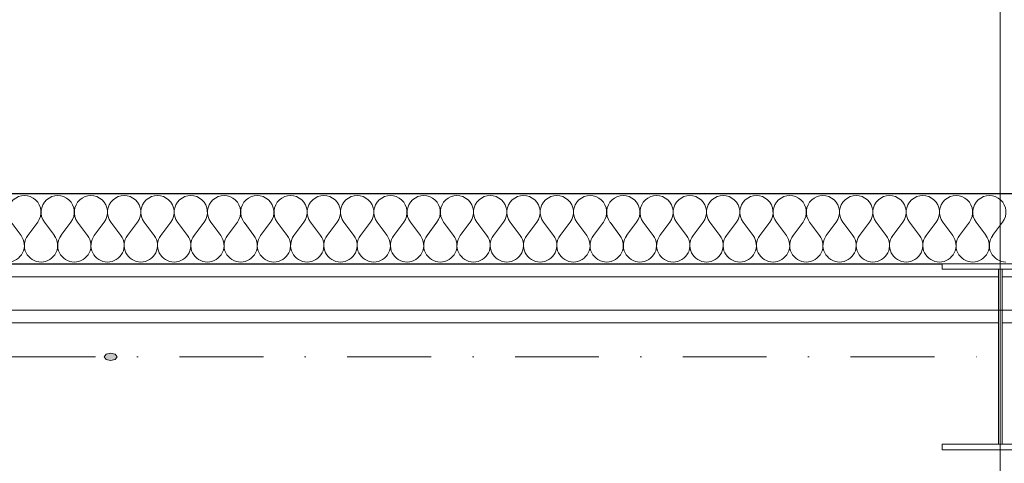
# Model space of a CAD drawing. Header units: millimetres. Extents: x -12989 to 357906, y -50379 to 30884.
# Tile 217 of 256: x 9811 to 11925, y 14421 to 15374. Entities that reach past the tile are written whole.
import ezdxf
from ezdxf.enums import TextEntityAlignment as Align

# ---------------------------------------------------------------- set-up
doc = ezdxf.new("R2010")
doc.units = ezdxf.units.MM
doc.header["$MEASUREMENT"] = 0
for name, pattern in [('Kropki i Kreski', [360, 180, -90, 0, -90]), ('Przerywana długa', [390, 250, -140]), ('Wipeout_Contour', [1000, 0, -1000])]:
    doc.linetypes.add(name, pattern=pattern)
for name, color, linetype in [('A__STROPY', 7, 'Continuous'), ('AS_Belki.Import IFC', 7, 'Continuous'), ('AS_Blachy.Import IFC', 7, 'Continuous'), ('Nowe_A__SCIANY', 7, 'Continuous'), ('Nowe_A__STROPY', 7, 'Continuous'), ('Nowe_A_OZN_STREFY', 7, 'Continuous'), ('Nowe_A_WYM_ZEWNETRZNE', 7, 'Continuous'), ('Nowe_Warstwa IFC.Import IFC', 7, 'Continuous')]:
    doc.layers.add(name, color=color, linetype=linetype)
for name, color, linetype, lineweight in [('A__STROPY_Nr_pióra__89', 7, 'Continuous', 13), ('AS_Belki.Import IFC_Nr_pióra__1', 7, 'Continuous', 13), ('AS_Belki.Import IFC_Nr_pióra__69', 7, 'Continuous', 13), ('AS_Belki.Import IFC_Nr_pióra__90', 7, 'Continuous', 13), ('AS_Blachy.Import IFC_Nr_pióra__4', 7, 'Continuous', 13), ('Nowe_A__SCIANY_Nr_pióra__27', 7, 'Continuous', 25), ('Nowe_A__STROPY_Nr_pióra__89', 7, 'Continuous', 13), ('Nowe_A_WYM_ZEWNETRZNE_Nr_pióra__1', 7, 'Continuous', 13), ('Nowe_A_WYM_ZEWNETRZNE_Nr_pióra__45', 7, 'Continuous', 15), ('Nowe_A_WYM_ZEWNETRZNE_Nr_pióra__85', 7, 'Continuous', 13), ('Nowe_Warstwa IFC.Import IFC_Nr_pióra__1', 7, 'Continuous', 13), ('Nowe_Warstwa IFC.Import IFC_Nr_pióra__4', 7, 'Continuous', 13)]:
    doc.layers.add(name, color=color, linetype=linetype, lineweight=lineweight)
doc.layers.add('Nowe_A__SCIANY_Nr_pióra__174', color=7, linetype='Continuous', lineweight=5, true_color=0x6a6a6a)
doc.styles.add('STYL_AUTOMATYCZNY_2', font='arial.ttf')
doc.styles.add('STYL_AUTOMATYCZNY_3', font='arial.ttf')
doc.dimstyles.new('STYL_AUTOMATYCZNY__1', dxfattribs={"dimtxt": 139.999998, "dimasz": 71.25, "dimexe": 0.18, "dimexo": 0.0625, "dimgap": 0, "dimtad": 1, "dimtih": 1, "dimtoh": 1, "dimdec": 0, "dimlfac": 0.1, "dimzin": 0, "dimdsep": 46, "dimtxsty": 'STYL_AUTOMATYCZNY_3', "dimblk": 'ARROWHEAD_6', "dimblk1": 'ARROWHEAD_6', "dimblk2": 'ARROWHEAD_6', "dimcen": 0.09, "dimse1": 1, "dimse2": 1, "dimclrd": 7, "dimclre": 7, "dimclrt": 7, "dimadec": 0, "dimazin": 0, "dimtfac": 1, "dimtdec": 4, "dimtmove": 0, "dimatfit": 3, "dimfxl": 0, "dimtolj": 1, "dimtzin": 0, "dimarcsym": 0})
doc.dimstyles.new('STYL_AUTOMATYCZNY__2', dxfattribs={"dimtxt": 139.999998, "dimasz": 71.25, "dimexe": 0.18, "dimexo": 0.0625, "dimgap": 0, "dimtad": 1, "dimdec": 0, "dimlfac": 0.1, "dimzin": 0, "dimdsep": 46, "dimtxsty": 'STYL_AUTOMATYCZNY_3', "dimblk": 'ARROWHEAD_6', "dimblk1": 'ARROWHEAD_6', "dimblk2": 'ARROWHEAD_6', "dimcen": 0.09, "dimse1": 1, "dimse2": 1, "dimclrd": 7, "dimclre": 7, "dimclrt": 7, "dimadec": 0, "dimazin": 0, "dimtfac": 1, "dimtdec": 4, "dimtmove": 0, "dimatfit": 3, "dimfxl": 0, "dimtolj": 1, "dimtzin": 0, "dimarcsym": 0})

# ---------------------------------------------------------------- blocks, each defined once
blk = doc.blocks.new('Strop_1_1', base_point=(-12989.3, -15342.7))
at = {"layer": 'Nowe_A__STROPY_Nr_pióra__89', "color": 7, "linetype": 'Continuous', "lineweight": 13, "flags": 128}
blk.add_lwpolyline([(-322, 14822), (36322, 14822), (36322, 178), (-322, 178)], close=True, dxfattribs=at)
blk = doc.blocks.new('Strop_2_1', base_point=(-220, 283.1))
at = {"layer": 'A__STROPY_Nr_pióra__89', "color": 7, "linetype": 'Continuous', "lineweight": 13, "flags": 128}
blk.add_lwpolyline([(-220, 283.1), (36170, 283.1), (36170, 14723.1), (-220, 14723.1)], close=True, dxfattribs=at)
blk = doc.blocks.new('*X43')
at = {"layer": 'Nowe_A__SCIANY_Nr_pióra__174', "color": 251, "linetype": 'Continuous', "lineweight": 5, "true_color": 0x6a6a6a}
for p, q in [((9792.9, 14939.3), (9814.3, 14910.7)), ((9850, 14939.3), (9828.6, 14910.7)), ((9864.3, 14939.3), (9885.7, 14910.7)), ((9921.4, 14939.3), (9900, 14910.7)), ((9935.7, 14939.3), (9957.1, 14910.7)), ((9992.9, 14939.3), (9971.4, 14910.7)), ((10007.1, 14939.3), (10028.6, 14910.7)), ((10064.3, 14939.3), (10042.9, 14910.7)), ((10078.6, 14939.3), (10100, 14910.7)), ((10135.7, 14939.3), (10114.3, 14910.7)), ((10150, 14939.3), (10171.4, 14910.7)), ((10207.1, 14939.3), (10185.7, 14910.7)), ((10221.4, 14939.3), (10242.9, 14910.7)), ((10278.6, 14939.3), (10257.1, 14910.7)), ((10292.9, 14939.3), (10314.3, 14910.7)), ((10350, 14939.3), (10328.6, 14910.7)), ((10364.3, 14939.3), (10385.7, 14910.7)), ((10421.4, 14939.3), (10400, 14910.7)), ((10435.7, 14939.3), (10457.1, 14910.7)), ((10492.9, 14939.3), (10471.4, 14910.7)), ((10507.1, 14939.3), (10528.6, 14910.7)), ((10564.3, 14939.3), (10542.9, 14910.7)), ((10578.6, 14939.3), (10600, 14910.7)), ((10635.7, 14939.3), (10614.3, 14910.7)), ((10650, 14939.3), (10671.4, 14910.7)), ((10707.1, 14939.3), (10685.7, 14910.7)), ((10721.4, 14939.3), (10742.9, 14910.7)), ((10778.6, 14939.3), (10757.1, 14910.7)), ((10792.9, 14939.3), (10814.3, 14910.7)), ((10850, 14939.3), (10828.6, 14910.7)), ((10864.3, 14939.3), (10885.7, 14910.7)), ((10921.4, 14939.3), (10900, 14910.7)), ((10935.7, 14939.3), (10957.1, 14910.7)), ((10992.9, 14939.3), (10971.4, 14910.7)), ((11007.1, 14939.3), (11028.6, 14910.7)), ((11064.3, 14939.3), (11042.9, 14910.7)), ((11078.6, 14939.3), (11100, 14910.7)), ((11135.7, 14939.3), (11114.3, 14910.7)), ((11150, 14939.3), (11171.4, 14910.7)), ((11207.1, 14939.3), (11185.7, 14910.7)), ((11221.4, 14939.3), (11242.9, 14910.7)), ((11278.6, 14939.3), (11257.1, 14910.7)), ((11292.9, 14939.3), (11314.3, 14910.7)), ((11350, 14939.3), (11328.6, 14910.7)), ((11364.3, 14939.3), (11385.7, 14910.7)), ((11421.4, 14939.3), (11400, 14910.7)), ((11435.7, 14939.3), (11457.1, 14910.7)), ((11492.9, 14939.3), (11471.4, 14910.7)), ((11507.1, 14939.3), (11528.6, 14910.7)), ((11564.3, 14939.3), (11542.9, 14910.7)), ((11578.6, 14939.3), (11600, 14910.7)), ((11635.7, 14939.3), (11614.3, 14910.7)), ((11650, 14939.3), (11671.4, 14910.7)), ((11707.1, 14939.3), (11685.7, 14910.7)), ((11721.4, 14939.3), (11742.9, 14910.7)), ((11778.6, 14939.3), (11757.1, 14910.7)), ((11792.9, 14939.3), (11814.3, 14910.7)), ((11850, 14939.3), (11828.6, 14910.7)), ((11864.3, 14939.3), (11885.7, 14910.7)), ((11921.4, 14939.3), (11900, 14910.7))]:
    blk.add_line(p, q, dxfattribs=at)
for centre, start, end in [((9821.4, 14960.7), 323.1301, 216.8699), ((9892.9, 14960.7), 323.1301, 216.8699), ((9964.3, 14960.7), 323.1301, 216.8699), ((10035.7, 14960.7), 323.1301, 216.8699), ((10107.1, 14960.7), 323.1301, 216.8699), ((10178.6, 14960.7), 323.1301, 216.8699), ((10250, 14960.7), 323.1301, 216.8699), ((10321.4, 14960.7), 323.1301, 216.8699), ((10392.9, 14960.7), 323.1301, 216.8699), ((10464.3, 14960.7), 323.1301, 216.8699), ((10535.7, 14960.7), 323.1301, 216.8699), ((10607.1, 14960.7), 323.1301, 216.8699), ((10678.6, 14960.7), 323.1301, 216.8699), ((10750, 14960.7), 323.1301, 216.8699), ((10821.4, 14960.7), 323.1301, 216.8699), ((10892.9, 14960.7), 323.1301, 216.8699), ((10964.3, 14960.7), 323.1301, 216.8699), ((11035.7, 14960.7), 323.1301, 216.8699), ((11107.1, 14960.7), 323.1301, 216.8699), ((11178.6, 14960.7), 323.1301, 216.8699), ((11250, 14960.7), 323.1301, 216.8699), ((11321.4, 14960.7), 323.1301, 216.8699), ((11392.9, 14960.7), 323.1301, 216.8699), ((11464.3, 14960.7), 323.1301, 216.8699), ((11535.7, 14960.7), 323.1301, 216.8699), ((11607.1, 14960.7), 323.1301, 216.8699), ((11678.6, 14960.7), 323.1301, 216.8699), ((11750, 14960.7), 323.1301, 216.8699), ((11821.4, 14960.7), 323.1301, 216.8699), ((11892.9, 14960.7), 323.1301, 216.8699), ((9785.7, 14889.3), 270, 36.8699), ((9857.1, 14889.3), 143.1301, 270), ((9857.1, 14889.3), 270, 36.8699), ((9928.6, 14889.3), 143.1301, 270), ((9928.6, 14889.3), 270, 36.8699), ((10000, 14889.3), 143.1301, 270), ((10000, 14889.3), 270, 36.8699), ((10071.4, 14889.3), 143.1301, 270), ((10071.4, 14889.3), 270, 36.8699), ((10142.9, 14889.3), 143.1301, 270), ((10142.9, 14889.3), 270, 36.8699), ((10214.3, 14889.3), 143.1301, 270), ((10214.3, 14889.3), 270, 36.8699), ((10285.7, 14889.3), 143.1301, 270), ((10285.7, 14889.3), 270, 36.8699), ((10357.1, 14889.3), 143.1301, 270), ((10357.1, 14889.3), 270, 36.8699), ((10428.6, 14889.3), 143.1301, 270), ((10428.6, 14889.3), 270, 36.8699), ((10500, 14889.3), 143.1301, 270), ((10500, 14889.3), 270, 36.8699), ((10571.4, 14889.3), 143.1301, 270), ((10571.4, 14889.3), 270, 36.8699), ((10642.9, 14889.3), 143.1301, 270), ((10642.9, 14889.3), 270, 36.8699), ((10714.3, 14889.3), 143.1301, 270), ((10714.3, 14889.3), 270, 36.8699), ((10785.7, 14889.3), 143.1301, 270), ((10785.7, 14889.3), 270, 36.8699), ((10857.1, 14889.3), 143.1301, 270), ((10857.1, 14889.3), 270, 36.8699), ((10928.6, 14889.3), 143.1301, 270), ((10928.6, 14889.3), 270, 36.8699), ((11000, 14889.3), 143.1301, 270), ((11000, 14889.3), 270, 36.8699), ((11071.4, 14889.3), 143.1301, 270), ((11071.4, 14889.3), 270, 36.8699), ((11142.9, 14889.3), 143.1301, 270), ((11142.9, 14889.3), 270, 36.8699), ((11214.3, 14889.3), 143.1301, 270), ((11214.3, 14889.3), 270, 36.8699), ((11285.7, 14889.3), 143.1301, 270), ((11285.7, 14889.3), 270, 36.8699), ((11357.1, 14889.3), 143.1301, 270), ((11357.1, 14889.3), 270, 36.8699), ((11428.6, 14889.3), 143.1301, 270), ((11428.6, 14889.3), 270, 36.8699), ((11500, 14889.3), 143.1301, 270), ((11500, 14889.3), 270, 36.8699), ((11571.4, 14889.3), 143.1301, 270), ((11571.4, 14889.3), 270, 36.8699), ((11642.9, 14889.3), 143.1301, 270), ((11642.9, 14889.3), 270, 36.8699), ((11714.3, 14889.3), 143.1301, 270), ((11714.3, 14889.3), 270, 36.8699), ((11785.7, 14889.3), 143.1301, 270), ((11785.7, 14889.3), 270, 36.8699), ((11857.1, 14889.3), 143.1301, 270), ((11857.1, 14889.3), 270, 36.8699), ((11928.6, 14889.3), 143.1301, 270)]:
    blk.add_arc(centre, 35.7, start, end, dxfattribs=at)
blk = doc.blocks.new('Ściana_3_1', base_point=(36350, 14850))
at = {"color": 254, "linetype": 'Wipeout_Contour', "lineweight": 0, "ltscale": 72872.97882}
blk.add_wipeout([(-350, 14850), (15486, 14850), (15486, 15000), (-350, 15000)], dxfattribs=at).dxf.layer = 'Nowe_A__SCIANY'
at = {"layer": 'Nowe_A__SCIANY_Nr_pióra__27', "color": 7, "linetype": 'Continuous', "lineweight": 25, "flags": 128}
for points in [[(15486, 15000), (-500, 15000)], [(-350, 14850), (15486, 14850)]]:
    blk.add_lwpolyline(points, dxfattribs=at)
at = {"layer": 'Nowe_A__SCIANY', "color": 7, "lineweight": 25}
blk.add_blockref('*X43', (0, 0), dxfattribs=at)
blk = doc.blocks.new('IFC Extruded[71]_1', base_point=(12041.3, 14462))
at = {"color": 254, "linetype": 'Wipeout_Contour', "lineweight": 0, "ltscale": 74938.305165}
blk.add_wipeout([(12041.3, 14462), (11791.3, 14462), (11791.3, 14450), (12041.3, 14450)], dxfattribs=at).dxf.layer = 'AS_Blachy.Import IFC'
at = {"layer": 'AS_Blachy.Import IFC_Nr_pióra__4', "color": 7, "linetype": 'Continuous', "lineweight": 13}
for p, q in [((12041.3, 14462), (11791.3, 14462)), ((11791.3, 14462), (11791.3, 14450)), ((12041.3, 14462), (12041.3, 14450)), ((12041.3, 14450), (11791.3, 14450))]:
    blk.add_line(p, q, dxfattribs=at)
blk = doc.blocks.new('IFC Extruded[83]_1', base_point=(11791.3, 14838))
at = {"color": 254, "linetype": 'Wipeout_Contour', "lineweight": 0, "ltscale": 76142.282291}
blk.add_wipeout([(11791.3, 14838), (12041.3, 14838), (12041.3, 14850), (11791.3, 14850)], dxfattribs=at).dxf.layer = 'AS_Blachy.Import IFC'
at = {"layer": 'AS_Blachy.Import IFC_Nr_pióra__4', "color": 7, "linetype": 'Continuous', "lineweight": 13}
for p, q in [((11791.3, 14850), (12041.3, 14850)), ((11791.3, 14838), (11791.3, 14850)), ((11791.3, 14838), (12041.3, 14838)), ((12041.3, 14838), (12041.3, 14850))]:
    blk.add_line(p, q, dxfattribs=at)
blk = doc.blocks.new('IFC Extruded[90]_1', base_point=(11920.3, 14462))
at = {"color": 254, "linetype": 'Wipeout_Contour', "lineweight": 0, "ltscale": 75539.197636}
blk.add_wipeout([(11920.3, 14462), (11920.3, 14838), (11912.3, 14838), (11912.3, 14462)], dxfattribs=at).dxf.layer = 'AS_Blachy.Import IFC'
at = {"layer": 'AS_Blachy.Import IFC_Nr_pióra__4', "color": 7, "linetype": 'Continuous', "lineweight": 13}
for p, q in [((11912.3, 14462), (11912.3, 14838)), ((11920.3, 14838), (11912.3, 14838)), ((11920.3, 14462), (11920.3, 14838)), ((11920.3, 14462), (11912.3, 14462))]:
    blk.add_line(p, q, dxfattribs=at)
blk = doc.blocks.new('Standardowy znacznik osi[96]_1', base_point=(-2344.6, 14750))
at = {"layer": 'Nowe_Warstwa IFC.Import IFC_Nr_pióra__4', "color": 7, "linetype": 'Continuous', "lineweight": 13}
blk.add_line((-2344.6, 14750), (39576.7, 14750), dxfattribs=at)
at = {"layer": 'Nowe_Warstwa IFC.Import IFC_Nr_pióra__1', "color": 7, "lineweight": 13, "style": 'STYL_AUTOMATYCZNY_2'}
for tag, p in [('AC_MarkerText_1_0', (-2594.6, 14837.5)), ('AC_MarkerText_1_1', (39826.7, 14837.5))]:
    blk.add_attdef(tag, text='', height=175, dxfattribs=at).set_placement(p, align=Align.TOP_CENTER)
blk = doc.blocks.new('Standardowy znacznik osi[102]_1', base_point=(11916.3, 17223.7))
at = {"layer": 'Nowe_Warstwa IFC.Import IFC_Nr_pióra__4', "color": 7, "linetype": 'Continuous', "lineweight": 13}
blk.add_line((11916.3, 17223.7), (11916.3, -2567.4), dxfattribs=at)
at = {"layer": 'Nowe_Warstwa IFC.Import IFC_Nr_pióra__1', "color": 7, "lineweight": 13, "style": 'STYL_AUTOMATYCZNY_2'}
for tag, p in [('AC_MarkerText_1_0', (11916.3, 17561.2)), ('AC_MarkerText_1_1', (11916.3, -2729.9))]:
    blk.add_attdef(tag, text='', height=175, rotation=360, dxfattribs=at).set_placement(p, align=Align.TOP_CENTER)
blk = doc.blocks.new('Belka_6_1', base_point=(5833.3, 14650))
at = {"layer": 'AS_Belki.Import IFC_Nr_pióra__69', "color": 7, "linetype": 'Kropki i Kreski', "lineweight": 13}
blk.add_line((5833.3, 14650), (11916.3, 14650), dxfattribs=at)
at = {"layer": 'AS_Belki.Import IFC_Nr_pióra__90', "color": 7, "linetype": 'Przerywana długa', "lineweight": 13}
blk.add_line((11916.3, 14642), (11916.3, 14658), dxfattribs=at)
blk = doc.blocks.new('Belka_29_1', base_point=(5833.3, 14650))
at = {"layer": 'AS_Belki.Import IFC', "linetype": 'Continuous', "lineweight": 0, "true_color": 0x000000}
blk.add_hatch(color=18, dxfattribs=at).paths.add_polyline_path([(10006.6, 14642), (10016.4, 14644.3), (10020.4, 14650), (10016.4, 14655.7), (10006.6, 14658), (9996.8, 14655.7), (9992.7, 14650), (9996.8, 14644.3)])
at = {"layer": 'AS_Belki.Import IFC_Nr_pióra__1', "color": 7, "linetype": 'Continuous', "lineweight": 13}
for p, q in [((9996.8, 14655.7), (9992.7, 14650)), ((9992.7, 14650), (9996.8, 14644.3)), ((10006.6, 14658), (9996.8, 14655.7)), ((10006.6, 14658), (10016.4, 14655.7)), ((10016.4, 14655.7), (10020.4, 14650)), ((10020.4, 14650), (10016.4, 14644.3)), ((9996.8, 14644.3), (10006.6, 14642)), ((10016.4, 14644.3), (10006.6, 14642))]:
    blk.add_line(p, q, dxfattribs=at)
at = {"layer": 'AS_Belki.Import IFC_Nr_pióra__69', "color": 7, "linetype": 'Kropki i Kreski', "lineweight": 13}
blk.add_line((5833.3, 14650), (11916.3, 14650), dxfattribs=at)
at = {"layer": 'AS_Belki.Import IFC_Nr_pióra__90', "color": 7, "linetype": 'Continuous', "lineweight": 13}
blk.add_line((11916.3, 14658), (11916.3, 14642), dxfattribs=at)
blk = doc.blocks.new('*D264')
at = {"layer": 'Nowe_A_WYM_ZEWNETRZNE_Nr_pióra__45', "color": 7, "linetype": 'Continuous', "lineweight": 15}
for p, q in [((5753.2, 15842.6), (5678.2, 15767.6)), ((36387.5, 15842.6), (36312.5, 15767.6))]:
    blk.add_line(p, q, dxfattribs=at)
at = {"layer": 'Nowe_A_WYM_ZEWNETRZNE_Nr_pióra__85', "color": 7, "linetype": 'Continuous', "lineweight": 13}
for p, q in [((5715.7, 15734.8), (5715.7, 15875.5)), ((36350, 15734.8), (36350, 15875.5)), ((5715.7, 15805.1), (36350, 15805.1))]:
    blk.add_line(p, q, dxfattribs=at)
at = {"layer": 'Nowe_A_WYM_ZEWNETRZNE_Nr_pióra__1', "color": 7, "lineweight": 13, "char_height": 140, "attachment_point": 7, "style": 'STYL_AUTOMATYCZNY_3'}
for s, insert in [('\\A1;{\\pql;\\fArial|b0|i0|c238|p0;\\W1.000000;3\xa0063}', (20685.9, 15833.1)), ('\\A1;{\\pql;\\fArial|b0|i0|c238|p0;\\W1.000000;15}', (36098.9, 15833.1))]:
    blk.add_mtext(s, dxfattribs=dict(at, insert=insert))
blk = doc.blocks.new('ARROWHEAD_6')
at = {"color": 0, "linetype": 'Continuous', "lineweight": 0}
for p, q in [((-0.5, -0.5), (0.5, 0.5)), ((0, 0), (-1, 0))]:
    blk.add_line(p, q, dxfattribs=at)
blk = doc.blocks.new('*D272')
at = {"layer": 'Nowe_A_WYM_ZEWNETRZNE_Nr_pióra__45', "color": 7, "linetype": 'Continuous', "lineweight": 15}
blk.add_line((-1341, 14887.5), (-1266, 14812.5), dxfattribs=at)
at = {"layer": 'Nowe_A_WYM_ZEWNETRZNE_Nr_pióra__85', "color": 7, "linetype": 'Continuous', "lineweight": 13}
for p, q in [((-1303.5, 14850), (-1303.5, 15000)), ((-1233.2, 14850), (-1373.8, 14850))]:
    blk.add_line(p, q, dxfattribs=at)
blk = doc.blocks.new('*D273')
at = {"layer": 'Nowe_A_WYM_ZEWNETRZNE_Nr_pióra__45', "color": 7, "linetype": 'Continuous', "lineweight": 15}
for p, q in [((-1266, 14962.5), (-1341, 15037.5)), ((-1341, 14887.5), (-1266, 14812.5))]:
    blk.add_line(p, q, dxfattribs=at)
at = {"layer": 'Nowe_A_WYM_ZEWNETRZNE_Nr_pióra__85', "color": 7, "linetype": 'Continuous', "lineweight": 13}
for p, q in [((-1303.5, 15000), (-1303.5, 15056.2)), ((-1233.2, 15000), (-1373.8, 15000)), ((-1303.5, 14850), (-1303.5, 15000))]:
    blk.add_line(p, q, dxfattribs=at)
blk = doc.blocks.new('*D286')
at = {"layer": 'Nowe_A_WYM_ZEWNETRZNE_Nr_pióra__45', "color": 7, "linetype": 'Continuous', "lineweight": 15}
for p, q in [((-462.5, 16092.6), (-537.5, 16017.6)), ((15523.5, 16092.6), (15448.5, 16017.6))]:
    blk.add_line(p, q, dxfattribs=at)
at = {"layer": 'Nowe_A_WYM_ZEWNETRZNE_Nr_pióra__85', "color": 7, "linetype": 'Continuous', "lineweight": 13}
for p, q in [((-500, 15984.8), (-500, 16125.5)), ((15486, 15984.8), (15486, 16125.5)), ((-556.3, 16055.1), (-500, 16055.1)), ((-500, 16055.1), (15486, 16055.1))]:
    blk.add_line(p, q, dxfattribs=at)
at = {"layer": 'Nowe_A_WYM_ZEWNETRZNE_Nr_pióra__1', "color": 7, "lineweight": 13, "insert": (7252.8, 16083.1), "char_height": 140, "attachment_point": 7, "style": 'STYL_AUTOMATYCZNY_3'}
blk.add_mtext('\\A1;{\\pql;\\fArial|b0|i0|c238|p0;\\W1.000000;1\xa0599}', dxfattribs=at)
blk = doc.blocks.new('*D301')
at = {"layer": 'Nowe_A_WYM_ZEWNETRZNE_Nr_pióra__45', "color": 7, "linetype": 'Continuous', "lineweight": 15}
for p, q in [((-462.5, 16592.6), (-537.5, 16517.6)), ((36462.5, 16517.6), (36537.5, 16592.6))]:
    blk.add_line(p, q, dxfattribs=at)
at = {"layer": 'Nowe_A_WYM_ZEWNETRZNE_Nr_pióra__85', "color": 7, "linetype": 'Continuous', "lineweight": 13}
for p, q in [((-500, 16484.8), (-500, 16625.5)), ((36500, 16484.8), (36500, 16625.5)), ((-556.3, 16555.1), (-500, 16555.1)), ((-500, 16555.1), (36500, 16555.1)), ((36500, 16555.1), (36556.2, 16555.1))]:
    blk.add_line(p, q, dxfattribs=at)
at = {"layer": 'Nowe_A_WYM_ZEWNETRZNE_Nr_pióra__1', "color": 7, "lineweight": 13, "insert": (17759.8, 16583.1), "char_height": 140, "attachment_point": 7, "style": 'STYL_AUTOMATYCZNY_3'}
blk.add_mtext('\\A1;{\\pql;\\fArial|b0|i0|c238|p0;\\W1.000000;3\xa0700}', dxfattribs=at)
blk = doc.blocks.new('*D404')
at = {"layer": 'Nowe_A_WYM_ZEWNETRZNE_Nr_pióra__45', "color": 7, "linetype": 'Continuous', "lineweight": 15}
for p, q in [((1158.9, 14887.5), (1233.9, 14812.5)), ((1158.9, 7037.3), (1233.9, 6962.3))]:
    blk.add_line(p, q, dxfattribs=at)
at = {"layer": 'Nowe_A_WYM_ZEWNETRZNE_Nr_pióra__85', "color": 7, "linetype": 'Continuous', "lineweight": 13}
for p, q in [((1266.7, 14850), (1126.1, 14850)), ((1196.4, 6999.8), (1196.4, 14850)), ((1266.7, 6999.8), (1126.1, 6999.8))]:
    blk.add_line(p, q, dxfattribs=at)
at = {"layer": 'Nowe_A_WYM_ZEWNETRZNE_Nr_pióra__1', "color": 7, "lineweight": 13, "char_height": 140, "attachment_point": 7, "rotation": 90, "style": 'STYL_AUTOMATYCZNY_3'}
for s, insert in [('\\A1;{\\pql;\\fArial|b0|i0|c238|p0;\\W1.000000;15}', (1168.4, 14598.9)), ('\\A1;{\\pql;\\fArial|b0|i0|c238|p0;\\W1.000000;785}', (1168.4, 10658))]:
    blk.add_mtext(s, dxfattribs=dict(at, insert=insert))
blk = doc.blocks.new('*D405')
at = {"layer": 'Nowe_A_WYM_ZEWNETRZNE_Nr_pióra__45', "color": 7, "linetype": 'Continuous', "lineweight": 15}
for p, q in [((1233.873998, 14962.5), (1158.873998, 15037.5)), ((1158.873998, 14887.5), (1233.873998, 14812.5))]:
    blk.add_line(p, q, dxfattribs=at)
at = {"layer": 'Nowe_A_WYM_ZEWNETRZNE_Nr_pióra__85', "color": 7, "linetype": 'Continuous', "lineweight": 13}
for p, q in [((1196.373998, 15000), (1196.373998, 15056.25)), ((1266.686498, 15000), (1126.061498, 15000)), ((1196.373998, 14850), (1196.373998, 15000)), ((1266.686498, 14850), (1126.061498, 14850))]:
    blk.add_line(p, q, dxfattribs=at)

msp = doc.modelspace()

# ---------------------------------------------------------------- linework, layer by layer
at = {"layer": 'Nowe_A_OZN_STREFY', "color": 7, "linetype": 'Continuous', "lineweight": 0, "true_color": 0xffffff, "flags": 128}
msp.add_lwpolyline([(22665.8, 14850), (19415.8, 14850), (19415.8, 14730), (19315.8, 14730), (19315.8, 14850), (16596.3, 14850), (16596.3, 14730), (16496.3, 14730), (16496.3, 14850), (15486.3, 14850), (15486.3, 14730), (15386.3, 14730), (15386.3, 14850), (5715.7, 14850)], dxfattribs=at)

# ---------------------------------------------------------------- block references
at = {"layer": 'A__STROPY', "color": 7, "linetype": 'Continuous', "lineweight": 13}
msp.add_blockref('Strop_2_1', (-220, 283.1), dxfattribs=at)
at = {"layer": 'Nowe_A__STROPY', "color": 7, "linetype": 'Continuous', "lineweight": 13}
msp.add_blockref('Strop_1_1', (-12989.3, -15342.7), dxfattribs=at)

# ---------------------------------------------------------------- next in the draw order: block references
at = {"layer": 'Nowe_A__SCIANY', "color": 7, "lineweight": 25}
msp.add_blockref('Ściana_3_1', (36350, 14850), dxfattribs=at)

# ---------------------------------------------------------------- next in the draw order: block references
at = {"layer": 'AS_Blachy.Import IFC', "color": 7, "linetype": 'Continuous', "lineweight": 13}
for name, p in [('IFC Extruded[83]_1', (11791.3, 14838)), ('IFC Extruded[71]_1', (12041.3, 14462))]:
    msp.add_blockref(name, p, dxfattribs=at)

# ---------------------------------------------------------------- next in the draw order: dimensions: what is measured, and where the dimension line sits
at = {"layer": 'Nowe_A_WYM_ZEWNETRZNE', "color": 7, "linetype": 'Continuous', "lineweight": 13}
dim = msp.add_linear_dim(base=(36500, 16555.1), p1=(-500, 15000), p2=(36500, 15000), dimstyle='STYL_AUTOMATYCZNY__1', dxfattribs=at)
dim.commit()
dim.dimension.update_dxf_attribs({"geometry": '*D301', "text_midpoint": (17999.9, 16653.1), "dimtype": 160})

# ---------------------------------------------------------------- next in the draw order: block references
at = {"layer": 'AS_Blachy.Import IFC', "color": 7, "linetype": 'Continuous', "lineweight": 13}
msp.add_blockref('IFC Extruded[90]_1', (11920.3, 14462), dxfattribs=at)

# ---------------------------------------------------------------- next in the draw order: dimensions: what is measured, and where the dimension line sits
at = {"layer": 'Nowe_A_WYM_ZEWNETRZNE', "color": 7, "linetype": 'Continuous', "lineweight": 13}
dim = msp.add_linear_dim(base=(15486, 16055.1), p1=(-500, 15000), p2=(15486, 14850), dimstyle='STYL_AUTOMATYCZNY__1', dxfattribs=at)
dim.commit()
dim.dimension.update_dxf_attribs({"geometry": '*D286', "text_midpoint": (7492.9, 16153.1), "dimtype": 160})

# ---------------------------------------------------------------- next in the draw order: block references
at = {"layer": 'AS_Belki.Import IFC', "color": 7, "lineweight": 13}
for name in ['Belka_6_1', 'Belka_29_1']:
    msp.add_blockref(name, (5833.3, 14650), dxfattribs=at)
at = {"layer": 'Nowe_Warstwa IFC.Import IFC', "color": 7, "linetype": 'Continuous', "lineweight": 13}
for name, p in [('Standardowy znacznik osi[102]_1', (11916.3, 17223.7)), ('Standardowy znacznik osi[96]_1', (-2344.6, 14750))]:
    msp.add_blockref(name, p, dxfattribs=at)

# ---------------------------------------------------------------- next in the draw order: dimensions: what is measured, and where the dimension line sits
at = {"layer": 'Nowe_A_WYM_ZEWNETRZNE', "color": 7, "linetype": 'Continuous', "lineweight": 13}
dim = msp.add_linear_dim(base=(36350, 15805.1), p1=(5715.7, 7500), p2=(36350, 14850), dimstyle='STYL_AUTOMATYCZNY__1', dxfattribs=at)
dim.commit()
dim.dimension.update_dxf_attribs({"geometry": '*D264', "text_midpoint": (20926, 15903.1), "dimtype": 160})
for base, p1, p2, picture, middle in [((-1303.5, 15000), (18000, 14850), (18000, 15000), '*D273', (-1401.5, 14705.5)), ((1196.4, 15000), (18000, 14850), (18000, 15000), '*D405', (1098.4, 14705.5)), ((-1303.5145359, 14850), (-350, 14850), (18000, 14850), '*D272', (-1401.5145349, 14849.8814173)), ((1196.4, 14850), (2607.9, 6999.8), (18000, 14850), '*D404', (1098.4, 10817.8))]:
    dim = msp.add_linear_dim(base=base, p1=p1, p2=p2, angle=90, dimstyle='STYL_AUTOMATYCZNY__2', dxfattribs=at)
    dim.commit()
    dim.dimension.update_dxf_attribs({"geometry": picture, "text_midpoint": middle, "dimtype": 160, "text_rotation": 90})

doc.saveas('drawing.dxf')
